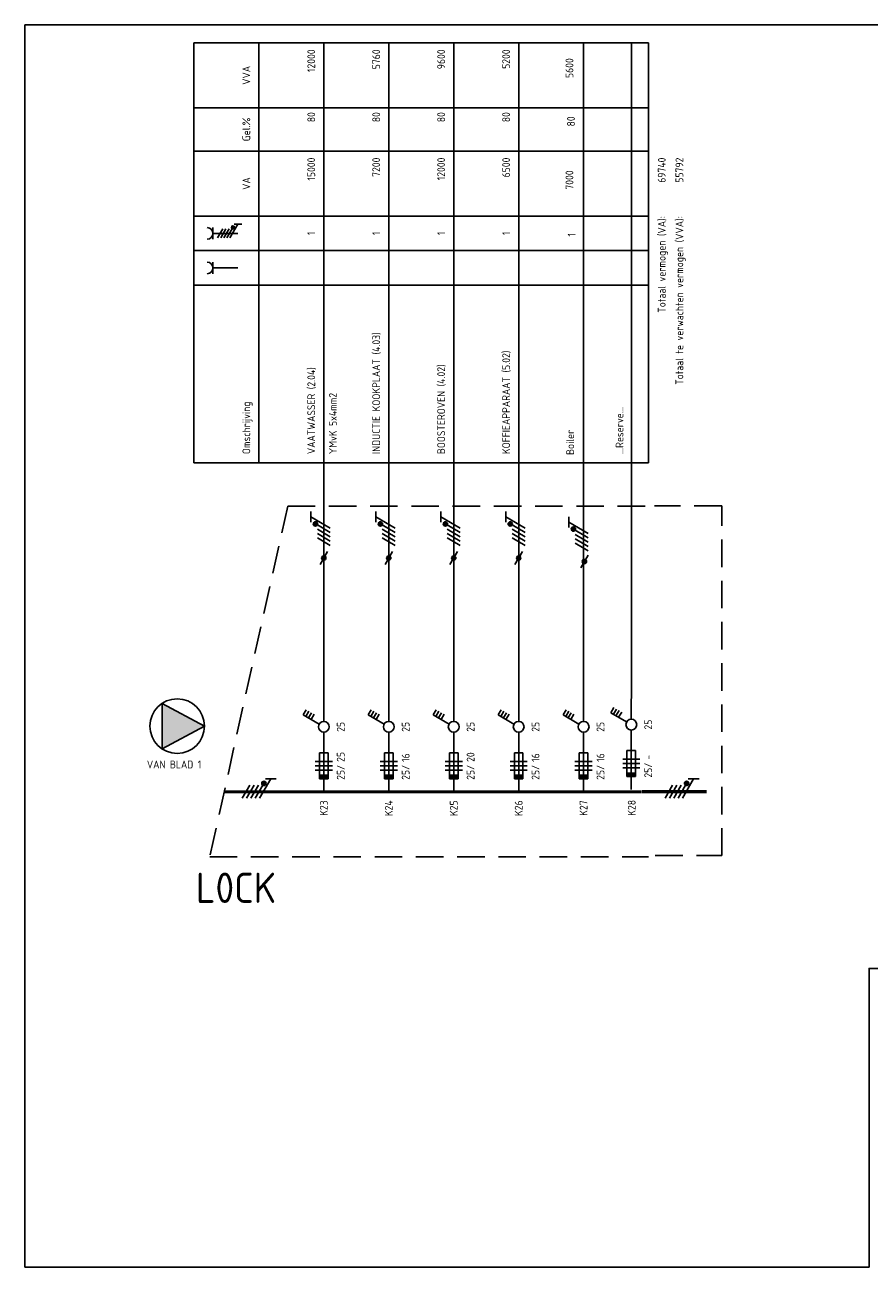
# Model space of a CAD drawing. Extents: x -155 to 649, y 6 to 293.
# Tile 3 of 3: x 259 to 454, y 6 to 293. Entities that reach past the tile are written whole.
import ezdxf
from ezdxf.enums import TextEntityAlignment as Align

# ---------------------------------------------------------------- set-up
doc = ezdxf.new("R2010")
doc.units = 0
doc.linetypes.add('HIDDEN', pattern=[9.525, 6.35, -3.175])
doc.layers.get('0').update_dxf_attribs({"linetype": 'CONTINUOUS'})
for name, color, linetype in [('EL$1----', 3, 'CONTINUOUS'), ('EL$1----_L0A', 3, 'CONTINUOUS'), ('EL$1----_L0K', 3, 'CONTINUOUS'), ('EL6112--', 3, 'CONTINUOUS'), ('VPORT', 30, 'CONTINUOUS')]:
    doc.layers.add(name, color=color, linetype=linetype)
doc.styles.add('BURO-018', font='iso.shx', dxfattribs={"height": 1.8})

# ---------------------------------------------------------------- blocks, each defined once
blk = doc.blocks.new('KOLNR7')
at = {"color": 0, "linetype": 'Continuous'}
for p, q in [((-3.5, -1.5), (-3.5, 1.5)), ((3, 0), (-3.5, 0)), ((-2.29, -1.2), (-0.91, 1.2)), ((-1.49, -1.2), (-0.11, 1.2)), ((-0.69, -1.2), (0.69, 1.2)), ((0.11, -1.2), (1.49, 1.2)), ((2.99, 2.4), (0.91, -1.2)), ((3.99, 2.4), (1.99, 2.4))]:
    blk.add_line(p, q, dxfattribs=at)
at = {"color": 0, "linetype": 'Continuous', "const_width": 0.4}
blk.add_lwpolyline([(1.69, 1.35, 1), (1.69, 1.75, 1)], format="xyb", close=True, dxfattribs=at)
at = {"color": 0, "linetype": 'Continuous'}
blk.add_circle((1.69, 1.55), 0.4, dxfattribs=at)
blk.add_arc((-5, 0), 1.5, 270, 90, dxfattribs=at)
blk = doc.blocks.new('KOLNR6')
at = {"color": 0, "linetype": 'Continuous'}
for p, q in [((-3.5, -1.5), (-3.5, 1.5)), ((3, 0), (-3.5, 0))]:
    blk.add_line(p, q, dxfattribs=at)
blk.add_arc((-5, 0), 1.5, 270, 90, dxfattribs=at)
blk = doc.blocks.new('B12')
at = {"color": 0, "linetype": 'Continuous'}
for p, q in [((0, 16.25), (0, 21)), ((-4.75, 17.74), (-4.05, 18.95)), ((-1.08, 15.62), (-4.75, 17.74)), ((-4.14, 17.39), (-3.44, 18.6)), ((-3.54, 17.04), (-2.84, 18.25)), ((-2.93, 16.69), (-2.23, 17.9)), ((0, 0), (0, 13.75)), ((-1, 9), (-1, 3)), ((1, 9), (-1, 9)), ((1, 3), (1, 9)), ((-2, 7), (2, 7)), ((-2, 6), (2, 6)), ((2, 5), (-2, 5)), ((-1, 3), (1, 3))]:
    blk.add_line(p, q, dxfattribs=at)
blk.add_circle((0, 15), 1.25, dxfattribs=at)
blk.add_solid([(-1, 3), (-1, 4), (1, 3), (1, 4)], dxfattribs=at)
at = {"color": 1, "linetype": 'Continuous', "style": 'BURO-018'}
blk.add_attdef('E_IGS', text='', height=1.8, rotation=90, dxfattribs=at).set_placement((3, 15), align=Align.TOP_CENTER)
at = {"color": 1, "style": 'BURO-018'}
blk.add_attdef('E_VRIJ1', (-3, 3), '', height=1.8, rotation=90, dxfattribs=at)
at = {"color": 1, "linetype": 'Continuous', "style": 'BURO-018'}
blk.add_attdef('E_ISP', text='', height=1.8, rotation=90, dxfattribs=at).set_placement((3, 6.9), align=Align.TOP_LEFT)
blk.add_attdef('E_ISPH', text='', height=1.8, rotation=90, dxfattribs=at).set_placement((3, 6.2), align=Align.TOP_RIGHT)
blk = doc.blocks.new('m1')
at = {"color": 0, "linetype": 'Continuous'}
blk.add_line((0, 21), (0, 33), dxfattribs=at)
blk = doc.blocks.new('b1s')
at = {"color": 0, "linetype": 'Continuous'}
blk.add_line((0, 33), (0, 54), dxfattribs=at)
blk = doc.blocks.new('111104')
at = {"color": 0, "linetype": 'Continuous'}
for p, q in [((-3, 6.98), (-3, 4.48)), ((-3, 5.73), (1.5, 3.13)), ((1.5, 2.13), (-1.5, 3.87)), ((1.5, 1.13), (-1.5, 2.87)), ((1.5, 0.13), (-1.5, 1.87)), ((1.5, -0.87), (-1.5, 0.87))]:
    blk.add_line(p, q, dxfattribs=at)
at = {"color": 0, "linetype": 'Continuous', "const_width": 0.5}
blk.add_lwpolyline([(-1.68, 4.12, 1), (-2.18, 4.12, 1)], format="xyb", close=True, dxfattribs=at)
at = {"color": 0, "linetype": 'Continuous'}
blk.add_circle((-1.93, 4.12), 0.5, dxfattribs=at)
at = {"color": 0, "linetype": 'Continuous', "style": 'BURO-018', "flags": 1}
blk.add_attdef('E_MATCODE', text='', height=1.8, dxfattribs=at).set_placement((0, 0), align=Align.MIDDLE)
blk = doc.blocks.new('m1s')
at = {"color": 0, "linetype": 'Continuous'}
blk.add_line((0, 54), (0, 66), dxfattribs=at)
blk = doc.blocks.new('0302A1_')
at = {"color": 0, "linetype": 'Continuous'}
blk.add_line((-0.87, -1.5), (0.87, 1.5), dxfattribs=at)
at = {"color": 0, "const_width": 0.5}
blk.add_lwpolyline([(-0.25, 0, 1), (0.25, 0, 1)], format="xyb", close=True, dxfattribs=at)
at = {"color": 0, "linetype": 'Continuous'}
blk.add_circle((0, 0), 0.5, dxfattribs=at)

msp = doc.modelspace()

# ---------------------------------------------------------------- linework, layer by layer
at = {"layer": 'EL$1----_L0A', "color": 1, "linetype": 'HIDDEN'}
msp.add_line((320.17, 181.88), (302.17, 100.88), dxfattribs=at)
at = {"layer": 'EL$1----_L0K', "color": 1}
for p, q in [((298.52, 288.88), (403.52, 288.88)), ((298.52, 191.88), (298.52, 288.88)), ((313.52, 191.88), (313.52, 288.88)), ((403.52, 191.88), (403.52, 288.88)), ((298.52, 273.88), (403.52, 273.88)), ((298.52, 263.88), (403.52, 263.88)), ((298.52, 248.88), (403.52, 248.88)), ((298.52, 248.88), (403.52, 248.88)), ((298.52, 248.88), (403.52, 248.88)), ((298.52, 248.88), (403.52, 248.88)), ((298.52, 248.88), (403.52, 248.88)), ((298.52, 248.88), (403.52, 248.88)), ((298.52, 248.88), (403.52, 248.88)), ((298.52, 240.88), (403.52, 240.88)), ((298.52, 232.88), (403.52, 232.88)), ((298.52, 232.88), (403.52, 232.88)), ((298.52, 232.88), (403.52, 232.88)), ((298.52, 232.88), (403.52, 232.88)), ((298.52, 232.88), (403.52, 232.88)), ((298.52, 191.88), (403.52, 191.88))]:
    msp.add_line(p, q, dxfattribs=at)
at = {"layer": 'EL$1----_L0K'}
for p, q in [((328.52, 181.88), (328.52, 288.88)), ((343.52, 181.88), (343.52, 288.88)), ((358.52, 181.88), (358.52, 288.88)), ((373.52, 181.88), (373.52, 288.88)), ((388.52, 181.88), (388.52, 288.88)), ((399.55, 277.39), (399.55, 288.87)), ((399.56, 170.45), (399.56, 277.45))]:
    msp.add_line(p, q, dxfattribs=at)
at = {"layer": 'EL$1----_L0K', "color": 1, "linetype": 'HIDDEN'}
for p, q in [((320.17, 181.88), (403.52, 181.88)), ((420.43, 181.95), (404.9, 181.95)), ((420.43, 101.12), (420.43, 181.95)), ((302.17, 100.88), (403.52, 100.88)), ((405.06, 101.12), (420.43, 101.12))]:
    msp.add_line(p, q, dxfattribs=at)
at = {"layer": 'EL$1----_L0K', "lineweight": 50, "const_width": 0.7}
for points in [[(336.02, 115.88), (305.51, 115.88)], [(401.96, 115.88), (366.02, 115.88)]]:
    msp.add_lwpolyline(points, dxfattribs=at)
at = {"layer": 'EL$1----_L0K', "const_width": 0.7}
for points in [[(351.02, 115.88), (336.02, 115.88)], [(366.02, 115.88), (351.02, 115.88)], [(416.97, 115.9), (401.97, 115.9)]]:
    msp.add_lwpolyline(points, dxfattribs=at)
at = {"layer": 'EL6112--', "color": 2}
for p, q in [((291.15, 136.28), (291.15, 125.8)), ((300.95, 131.04), (291.15, 136.28)), ((300.95, 131.04), (291.15, 125.8))]:
    msp.add_line(p, q, dxfattribs=at)
msp.add_circle((294.65, 131.04), 6.3, dxfattribs=at)
msp.add_solid([(291.15, 136.28), (300.95, 131.04), (291.15, 125.8)], dxfattribs=at)
at = {"layer": 'VPORT'}
msp.add_lwpolyline([(259.47, 293.05), (259.47, 6.05), (454.47, 6.05), (454.47, 75.05), (649.47, 75.05), (649.47, 293.05)], close=True, dxfattribs=at)

# ---------------------------------------------------------------- block references
at = {"layer": 'EL$1----'}
for p in [(328.52, 169.88), (343.52, 169.88), (358.52, 169.88), (373.52, 169.88), (388.71, 169.07)]:
    msp.add_blockref('0302A1_', p, dxfattribs=at)
at = {"layer": 'EL$1----_L0K', "xscale": 0.8888888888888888, "yscale": 0.8888888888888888, "zscale": 0.8888888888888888}
for name, p in [('KOLNR7', (306.02, 244.88)), ('KOLNR6', (306.02, 236.88))]:
    msp.add_blockref(name, p, dxfattribs=at)
at = {"layer": 'EL$1----_L0K'}
for name, p in [('m1s', (328.52, 115.88)), ('m1s', (343.52, 115.88)), ('m1s', (358.52, 115.88)), ('m1s', (373.52, 115.88)), ('m1s', (388.52, 115.88)), ('b1s', (328.52, 115.88)), ('b1s', (343.52, 115.88)), ('b1s', (358.52, 115.88)), ('b1s', (373.52, 115.88)), ('b1s', (388.52, 115.88)), ('m1s', (399.56, 104.45)), ('b1s', (399.56, 104.45)), ('m1', (328.52, 115.88)), ('m1', (343.52, 115.88)), ('m1', (358.52, 115.88)), ('m1', (373.52, 115.88)), ('m1', (388.52, 115.88))]:
    msp.add_blockref(name, p, dxfattribs=at)
ref = msp.add_blockref('B12', (328.52, 115.88), dxfattribs=at)
ref.add_attrib('E_ISPH', '25/', dxfattribs={"layer": '0', "color": 2, "linetype": 'Continuous', "height": 1.8, "rotation": 90, "style": 'BURO-018'}).set_placement((331.52, 122.08), align=Align.TOP_RIGHT)
ref.add_attrib('E_ISP', '25', dxfattribs={"layer": '0', "color": 2, "linetype": 'Continuous', "height": 1.8, "rotation": 90, "style": 'BURO-018'}).set_placement((331.52, 122.78), align=Align.TOP_LEFT)
ref.add_attrib('E_IGS', '25', dxfattribs={"layer": '0', "color": 2, "linetype": 'Continuous', "height": 1.8, "rotation": 90, "style": 'BURO-018'}).set_placement((331.52, 130.88), align=Align.TOP_CENTER)
ref = msp.add_blockref('B12', (343.52, 115.88), dxfattribs=at)
ref.add_attrib('E_ISPH', '25/', dxfattribs={"layer": '0', "color": 2, "linetype": 'Continuous', "height": 1.8, "rotation": 90, "style": 'BURO-018'}).set_placement((346.52, 122.08), align=Align.TOP_RIGHT)
ref.add_attrib('E_ISP', '16', dxfattribs={"layer": '0', "color": 2, "linetype": 'Continuous', "height": 1.8, "rotation": 90, "style": 'BURO-018'}).set_placement((346.52, 122.78), align=Align.TOP_LEFT)
ref.add_attrib('E_IGS', '25', dxfattribs={"layer": '0', "color": 2, "linetype": 'Continuous', "height": 1.8, "rotation": 90, "style": 'BURO-018'}).set_placement((346.52, 130.88), align=Align.TOP_CENTER)
ref = msp.add_blockref('B12', (358.52, 115.88), dxfattribs=at)
ref.add_attrib('E_ISPH', '25/', dxfattribs={"layer": '0', "color": 2, "linetype": 'Continuous', "height": 1.8, "rotation": 90, "style": 'BURO-018'}).set_placement((361.52, 122.08), align=Align.TOP_RIGHT)
ref.add_attrib('E_ISP', '20', dxfattribs={"layer": '0', "color": 2, "linetype": 'Continuous', "height": 1.8, "rotation": 90, "style": 'BURO-018'}).set_placement((361.52, 122.78), align=Align.TOP_LEFT)
ref.add_attrib('E_IGS', '25', dxfattribs={"layer": '0', "color": 2, "linetype": 'Continuous', "height": 1.8, "rotation": 90, "style": 'BURO-018'}).set_placement((361.52, 130.88), align=Align.TOP_CENTER)
ref = msp.add_blockref('B12', (373.52, 115.88), dxfattribs=at)
ref.add_attrib('E_ISPH', '25/', dxfattribs={"layer": '0', "color": 2, "linetype": 'Continuous', "height": 1.8, "rotation": 90, "style": 'BURO-018'}).set_placement((376.52, 122.08), align=Align.TOP_RIGHT)
ref.add_attrib('E_ISP', '16', dxfattribs={"layer": '0', "color": 2, "linetype": 'Continuous', "height": 1.8, "rotation": 90, "style": 'BURO-018'}).set_placement((376.52, 122.78), align=Align.TOP_LEFT)
ref.add_attrib('E_IGS', '25', dxfattribs={"layer": '0', "color": 2, "linetype": 'Continuous', "height": 1.8, "rotation": 90, "style": 'BURO-018'}).set_placement((376.52, 130.88), align=Align.TOP_CENTER)
ref = msp.add_blockref('B12', (388.52, 115.88), dxfattribs=at)
ref.add_attrib('E_ISPH', '25/', dxfattribs={"layer": '0', "color": 2, "linetype": 'Continuous', "height": 1.8, "rotation": 90, "style": 'BURO-018'}).set_placement((391.52, 122.08), align=Align.TOP_RIGHT)
ref.add_attrib('E_ISP', '16', dxfattribs={"layer": '0', "color": 2, "linetype": 'Continuous', "height": 1.8, "rotation": 90, "style": 'BURO-018'}).set_placement((391.52, 122.78), align=Align.TOP_LEFT)
ref.add_attrib('E_IGS', '25', dxfattribs={"layer": '0', "color": 2, "linetype": 'Continuous', "height": 1.8, "rotation": 90, "style": 'BURO-018'}).set_placement((391.52, 130.88), align=Align.TOP_CENTER)
ref = msp.add_blockref('B12', (399.54, 116.38), dxfattribs=at)
ref.add_attrib('E_ISPH', '25/', dxfattribs={"layer": '0', "color": 2, "linetype": 'Continuous', "height": 1.8, "rotation": 90, "style": 'BURO-018'}).set_placement((402.54, 122.58), align=Align.TOP_RIGHT)
ref.add_attrib('E_ISP', '-', dxfattribs={"layer": '0', "color": 2, "linetype": 'Continuous', "height": 1.8, "rotation": 90, "style": 'BURO-018'}).set_placement((402.54, 123.28), align=Align.TOP_LEFT)
ref.add_attrib('E_IGS', '25', dxfattribs={"layer": '0', "color": 2, "linetype": 'Continuous', "height": 1.8, "rotation": 90, "style": 'BURO-018'}).set_placement((402.54, 131.38), align=Align.TOP_CENTER)
at = {"layer": 'EL6112--'}
for p in [(328.52, 173.64), (343.52, 173.64), (358.52, 173.64), (373.52, 173.64), (388.08, 172.44)]:
    msp.add_blockref('111104', p, dxfattribs=at)
at = {"layer": 'EL6112--', "rotation": 270}
for p in [(310.55, 115.88), (408.2, 115.88)]:
    msp.add_blockref('111104', p, dxfattribs=at)

# ---------------------------------------------------------------- texts
at = {"layer": 'EL$1----_L0K', "color": 2, "style": 'BURO-018'}
for s, p in [('12000', (326.52, 287.38)), ('5760', (341.52, 287.38)), ('9600', (356.52, 287.38)), ('5200', (371.52, 287.38)), ('80', (326.52, 272.88)), ('80', (341.52, 272.88)), ('80', (356.52, 272.88)), ('80', (371.52, 272.88)), ('15000', (326.52, 262.38)), ('7200', (341.52, 262.38)), ('12000', (356.52, 262.38)), ('6500', (371.52, 262.38)), ('69740', (407.46, 262.38)), ('55792', (411.54, 262.38)), ('Totaal vermogen (VA):', (407.46, 248.88)), ('Totaal te verwachten vermogen (VVA):', (411.54, 248.88))]:
    msp.add_text(s, height=1.8, rotation=90, dxfattribs=at).set_placement(p, align=Align.RIGHT)
for s, p in [('5600', (386.14, 283.06)), ('VVA', (311.52, 281.38)), ('Gel.%', (311.52, 268.88)), ('80', (386.5, 270.75)), ('7000', (386.14, 257.2)), ('VA', (311.52, 256.38)), ('1', (326.52, 244.88)), ('1', (341.52, 244.88)), ('1', (356.52, 244.88)), ('1', (371.52, 244.88)), ('1', (386.67, 244.54))]:
    msp.add_text(s, height=1.8, rotation=90, dxfattribs=at).set_placement(p, align=Align.CENTER)
for s, p in [('INDUCTIE KOOKPLAAT (4.03)', (341.52, 193.88)), ('KOFFIEAPPARAAT (5.02)', (371.52, 193.88)), ('BOOSTEROVEN (4.02)', (356.52, 193.88)), ('VAATWASSER (2.04)', (326.52, 193.88)), ('YMvK 5x4mm2', (331.52, 193.88)), ('Omschrijving', (311.52, 193.88)), ('...Reserve...', (397.72, 193.88)), ('Boiler', (386.32, 193.69))]:
    msp.add_text(s, height=1.8, rotation=90, dxfattribs=at).set_placement(p)
for s, p in [('K23', (328.52, 113.88)), ('K24', (343.52, 113.88)), ('K25', (358.52, 113.88)), ('K26', (373.52, 113.88)), ('K27', (388.52, 113.88)), ('K28', (399.63, 113.98))]:
    msp.add_text(s, height=1.8, rotation=90, dxfattribs=at).set_placement(p, align=Align.MIDDLE_RIGHT)
at = {"layer": 'EL$1----_L0K', "color": 4, "style": 'BURO-018'}
msp.add_text('L0CK', height=7, dxfattribs=at).set_placement((317.51, 93.69), align=Align.MIDDLE_RIGHT)
at = {"layer": 'EL6112--', "color": 2, "style": 'BURO-018'}
msp.add_text('VAN BLAD 1', height=1.8, dxfattribs=at).set_placement((287.65, 121.28))

doc.saveas('drawing.dxf')
